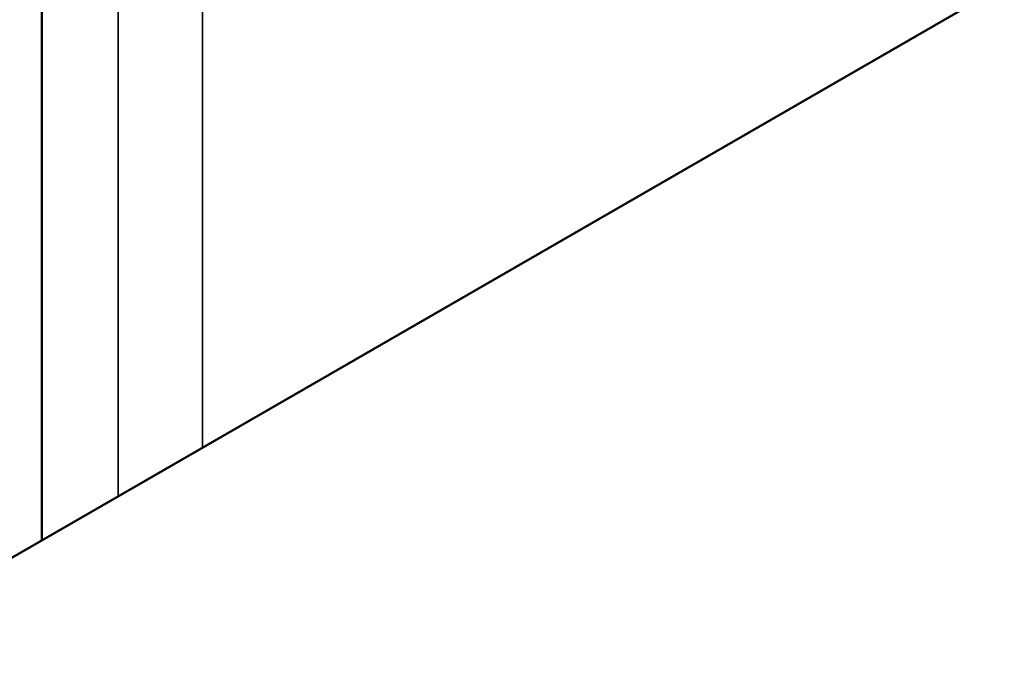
# Model space of a CAD drawing. Header units: millimetres. Extents: x 0 to 2100, y 0 to 1485.
# Tile 174 of 256: x 1752.78 to 1759.91, y 1073.39 to 1078.12. Entities that reach past the tile are written whole.
import ezdxf

# ---------------------------------------------------------------- set-up
doc = ezdxf.new("R2010")
doc.units = ezdxf.units.MM
doc.header["$LTSCALE"] = 5
doc.layers.add('Sichtbar (ISO)', color=7, linetype='Continuous', lineweight=50)
doc.layers.add('Sichtbar schmal (ISO)', color=7, linetype='Continuous', lineweight=35)

msp = doc.modelspace()

# ---------------------------------------------------------------- linework, layer by layer
at = {"layer": 'Sichtbar (ISO)'}
msp.add_line((1745.0969, 1069.8241), (1792.9703, 1097.4639), dxfattribs=at)
msp.add_open_spline([(1755.2163, 1136.6242), (1754.9443, 1135.0235), (1754.6694, 1133.4186), (1754.4142, 1131.8457), (1754.1057, 1129.9448), (1753.8268, 1128.0915), (1753.6085, 1126.3448), (1753.4946, 1125.4331), (1753.397, 1124.5496), (1753.3168, 1123.673), (1753.233, 1122.7554), (1753.1683, 1121.8452), (1753.1231, 1120.9266), (1753.0846, 1120.1431), (1753.06, 1119.3544), (1753.0441, 1118.5786), (1753.0197, 1117.3944), (1753.01, 1116.1881), (1753.0017, 1114.9957), (1752.9744, 1111.0312), (1752.964, 1107.2209), (1752.9538, 1103.2805), (1752.9526, 1102.8049), (1752.9514, 1102.3273), (1752.9502, 1101.8476), (1752.9418, 1098.4878), (1752.938, 1095.076), (1752.9368, 1091.5887), (1752.9359, 1089.2136), (1752.9363, 1086.8036), (1752.9363, 1084.3427), (1752.9364, 1082.8744), (1752.9363, 1081.3889), (1752.9362, 1079.8861), (1752.9361, 1078.0663), (1752.9358, 1076.2211), (1752.9355, 1074.3498)], degree=3, knots=[0, 0, 0, 0, 0.0410213, 0.0410213, 0.0410213, 0.0905985, 0.0905985, 0.0905985, 0.1164785, 0.1164785, 0.1164785, 0.143565, 0.143565, 0.143565, 0.1666667, 0.1666667, 0.1666667, 0.2019328, 0.2019328, 0.2019328, 0.3191801, 0.3191801, 0.3191801, 0.3333333, 0.3333333, 0.3333333, 0.4324756, 0.4324756, 0.4324756, 0.5, 0.5, 0.5, 0.5402899, 0.5402899, 0.5402899, 0.5890772, 0.5890772, 0.5890772, 0.5890772], dxfattribs=at)
at = {"layer": 'Sichtbar schmal (ISO)'}
for points, knots in [([(1754.1391, 1112.4381), (1754.1265, 1110.277), (1754.1222, 1108.1601), (1754.1196, 1106.1319), (1754.119, 1105.7336), (1754.1186, 1105.3388), (1754.1182, 1104.9478), (1754.1162, 1102.9061), (1754.115, 1100.9668), (1754.1134, 1098.9751), (1754.1131, 1098.6425), (1754.1128, 1098.3084), (1754.1125, 1097.9722), (1754.1107, 1095.8945), (1754.1082, 1093.7336), (1754.1063, 1091.4951), (1754.106, 1091.202), (1754.1058, 1090.9075), (1754.1055, 1090.6118), (1754.1037, 1088.2902), (1754.1025, 1085.8874), (1754.1017, 1083.4062), (1754.1017, 1083.1572), (1754.1016, 1082.9075), (1754.1015, 1082.657), (1754.1008, 1080.1905), (1754.1003, 1077.6477), (1754.1001, 1075.0221)], [0, 0, 0, 0, 0.0835886, 0.0835886, 0.0835886, 0.1, 0.1, 0.1, 0.1856896, 0.1856896, 0.1856896, 0.2, 0.2, 0.2, 0.2884209, 0.2884209, 0.2884209, 0.3, 0.3, 0.3, 0.3908819, 0.3908819, 0.3908819, 0.4, 0.4, 0.4, 0.4897708, 0.4897708, 0.4897708, 0.4897708]), ([(1753.5269, 1112.4093), (1753.5122, 1109.8006), (1753.5062, 1104.7869), (1753.5018, 1098.0445), (1753.4939, 1090.6793), (1753.4904, 1082.8942), (1753.4895, 1077.4088), (1753.4893, 1074.6695)], [0, 0, 0, 0, 0.1, 0.2, 0.3, 0.4, 0.4934211, 0.4934211, 0.4934211, 0.4934211])]:
    msp.add_open_spline(points, degree=3, knots=knots, dxfattribs=at)

doc.saveas('drawing.dxf')
